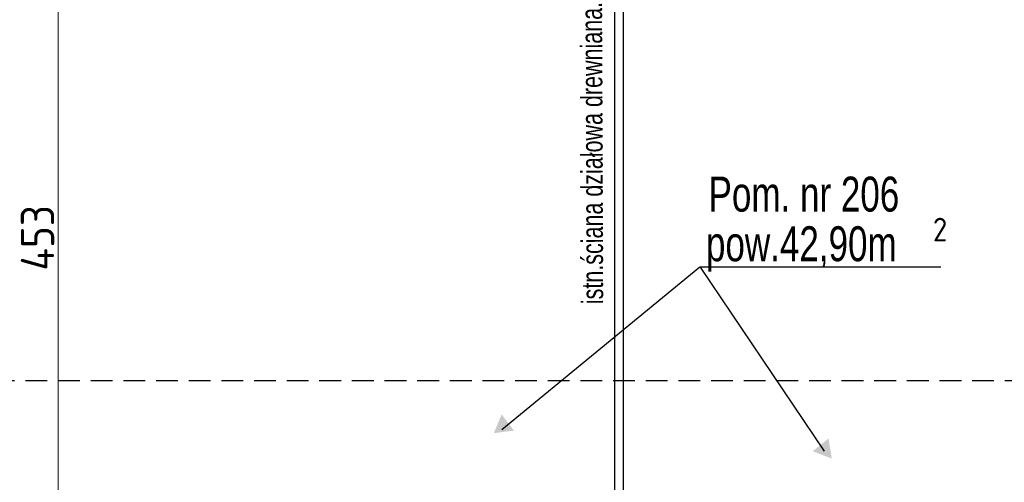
# Model space of a CAD drawing. Header units: millimetres. Extents: x 5545 to 136433, y -146986 to -36607.
# Tile 155 of 159: x 35992 to 36452, y -47056 to -46841. Entities that reach past the tile are written whole.
import ezdxf

# ---------------------------------------------------------------- set-up
doc = ezdxf.new("R2010")
doc.units = ezdxf.units.MM
doc.header["$LTSCALE"] = 8
doc.linetypes.add('VERDECKT', pattern=[9.525, 6.35, -3.175])
doc.layers.add('5 WYMIAROWANIE', color=253, linetype='Continuous')
doc.layers.add('Arc_opisy', color=18, linetype='Continuous')
doc.layers.add('cegły_Nr_Pióra__61', color=7, linetype='Continuous', lineweight=20, true_color=0x6a6a6a)
doc.layers.add('Standard', color=7, linetype='Continuous', lineweight=25)
doc.styles.add('ISOCP', font='ISOCP.SHX')
doc.styles.add('TXT50', font='bikroms.shx', dxfattribs={"width": 0.75, "height": 10})

# ---------------------------------------------------------------- blocks, each defined once
blk = doc.blocks.new('G$C2D5568B3')
at = {"layer": '5 WYMIAROWANIE', "lineweight": 15}
blk.add_hatch(color=7, dxfattribs=at).paths.add_polyline_path([(4.67, 8.25), (0, 0), (9.48, 0.08)])
blk = doc.blocks.new('G$CB5EE3834')
at = {"layer": 'Arc_opisy', "lineweight": 25, "ltscale": 0.2}
blk.add_blockref('G$C2D5568B3', (0, 0), dxfattribs=at)
blk = doc.blocks.new('G$C1A704194')
at = {"layer": 'Arc_opisy', "lineweight": 25, "ltscale": 0.2, "rotation": 43.91907581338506}
blk.add_blockref('G$CB5EE3834', (2.36, 0), dxfattribs=at)

msp = doc.modelspace()

# ---------------------------------------------------------------- linework, layer by layer
at = {"layer": 'Arc_opisy', "lineweight": 30, "ltscale": 0.2}
for p, q in [((36269.688, -46735.631), (36269.688, -47202.409)), ((36273.688, -46735.631), (36273.688, -47202.409))]:
    msp.add_line(p, q, dxfattribs=at)
at = {"layer": 'Arc_opisy', "color": 250, "lineweight": 25, "ltscale": 0.2}
for p, q in [((36309.577, -46955.986), (36217.105, -47031.989)), ((36422.055, -46956.012), (36309.664, -46956.012)), ((36309.664, -46956.012), (36367.567, -47041.857))]:
    msp.add_line(p, q, dxfattribs=at)
at = {"layer": 'Arc_opisy', "color": 6, "linetype": 'VERDECKT', "lineweight": 25, "ltscale": 0.2}
msp.add_line((36904.05, -47009.035), (35210.2, -47009.035), dxfattribs=at)
at = {"layer": 'Standard', "color": 250, "lineweight": 20}
msp.add_line((36009.967, -47215.489), (36009.967, -46724.692), dxfattribs=at)

# ---------------------------------------------------------------- block references
at = {"layer": 'Arc_opisy', "lineweight": 25, "ltscale": 0.2}
for p, rotation in [((36219.154, -47023.8), 203.0088700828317), ((36371.974, -47036.211), 174.3517526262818)]:
    msp.add_blockref('G$C1A704194', p, dxfattribs=dict(at, rotation=rotation))

# ---------------------------------------------------------------- texts
at = {"layer": 'cegły_Nr_Pióra__61', "color": 250, "lineweight": 25, "ltscale": 50, "insert": (36254.389, -46973.322), "char_height": 10, "width": 272.15617, "attachment_point": 1, "rotation": 90.20629, "style": 'TXT50'}
msp.add_mtext('{\\C0;istn.ściana działowa drewniana. \\P}', dxfattribs=at)
at = {"layer": 'Standard', "color": 250, "linetype": 'Continuous', "lineweight": 35, "style": 'TXT50', "width": 0.75}
for s, height, p in [('Pom. nr 206 ', 16.29542, (36313.603, -46930.085)), ('pow.42,90m', 16.2954, (36312.383, -46953.255))]:
    msp.add_text(s, height=height, dxfattribs=at).set_placement(p)
at = {"layer": 'Standard', "color": 250, "linetype": 'Continuous', "lineweight": 25, "style": 'ISOCP'}
msp.add_text('453', height=15.5825, rotation=90, dxfattribs=at).set_placement((36008.137, -46957.63))
at = {"layer": 'Standard', "color": 250, "linetype": 'Continuous', "lineweight": 35, "style": 'ISOCP'}
msp.add_text('2', height=10.999, dxfattribs=at).set_placement((36418.316, -46943.985))

doc.saveas('drawing.dxf')
